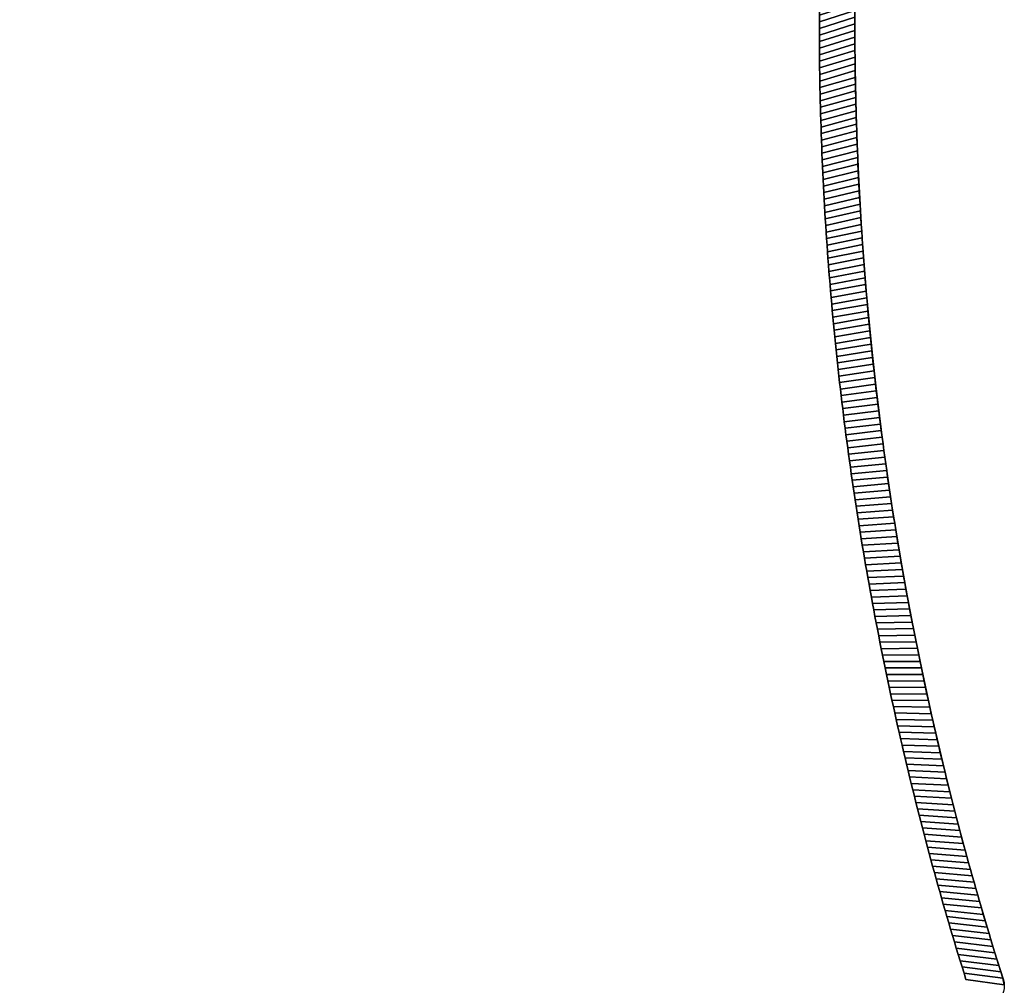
# Model space of a CAD drawing. Extents: x -14.9 to 10.6, y -11.3 to 8.7.
# Tile 10 of 13: x 4 to 10.6, y -7.7 to -1.2. Entities that reach past the tile are written whole.
import ezdxf

# ---------------------------------------------------------------- set-up
doc = ezdxf.new("R2010")
doc.units = 0
doc.header["$MEASUREMENT"] = 0
doc.layers.get('0').update_dxf_attribs({"linetype": 'CONTINUOUS'})

msp = doc.modelspace()

# ---------------------------------------------------------------- linework, layer by layer
at = {"elevation": -7.7762}
msp.add_lwpolyline([(10.5531, -7.7074), (9.4926, -11.1843, -0.326191), (9.3799, -11.2666), (8.7916, -11.2666), (-14.6762, -11.2666, -0.376322), (-14.8817, -11.0321), (-14.8817, -11.0314), (-14.8817, 8.4989, -0.376322), (-14.6762, 8.7334), (8.7916, 8.7334), (9.3799, 8.7334, -0.32213), (9.492, 8.6528), (10.5531, 5.1743, -0.164351), (10.5529, 5.0985, 0.155264), (10.553, -7.6316, -0.162918)], format="xyb", close=True, dxfattribs=at)

# ---------------------------------------------------------------- meshes
mesh = msp.add_polymesh((2, 9))
for k, corner in enumerate([(9.3291, -1.4322, -8.0124), (9.3288, -1.3885, -8.0124), (9.3286, -1.3448, -8.0124), (9.3285, -1.3011, -8.0124), (9.3285, -1.2574, -8.0124), (9.3286, -1.2136, -8.0124), (9.3287, -1.1699, -8.0124), (9.329, -1.1262, -8.0124), (9.3293, -1.0825, -8.0124), (9.5649, -1.3595, -7.7762), (9.5647, -1.315, -7.7762), (9.5647, -1.2705, -7.7762), (9.5647, -1.226, -7.7762), (9.5649, -1.1815, -7.7762), (9.5651, -1.1371, -7.7762), (9.5654, -1.0926, -7.7762), (9.5658, -1.0481, -7.7762), (9.5663, -1.0036, -7.7762)]):
    mesh.set_mesh_vertex(divmod(k, 9), corner)
mesh = msp.add_polymesh((2, 9))
for k, corner in enumerate([(9.329, -1.1262, 6.73), (9.3287, -1.1699, 6.73), (9.3286, -1.2136, 6.73), (9.3285, -1.2574, 6.73), (9.3285, -1.3011, 6.73), (9.3286, -1.3448, 6.73), (9.3288, -1.3885, 6.73), (9.3291, -1.4322, 6.73), (9.3295, -1.476, 6.73), (9.5658, -1.0481, 6.4938), (9.5654, -1.0926, 6.4938), (9.5651, -1.1371, 6.4938), (9.5649, -1.1815, 6.4938), (9.5647, -1.226, 6.4938), (9.5647, -1.2705, 6.4938), (9.5647, -1.315, 6.4938), (9.5649, -1.3595, 6.4938), (9.5651, -1.404, 6.4938)]):
    mesh.set_mesh_vertex(divmod(k, 9), corner)
mesh = msp.add_polymesh((2, 9))
for k, corner in enumerate([(9.3348, -1.782, -8.0124), (9.3337, -1.7382, -8.0124), (9.3328, -1.6945, -8.0124), (9.332, -1.6508, -8.0124), (9.3312, -1.6071, -8.0124), (9.3306, -1.5634, -8.0124), (9.33, -1.5197, -8.0124), (9.3295, -1.476, -8.0124), (9.3291, -1.4322, -8.0124), (9.5695, -1.7154, -7.7762), (9.5686, -1.6709, -7.7762), (9.5678, -1.6264, -7.7762), (9.5671, -1.5819, -7.7762), (9.5664, -1.5375, -7.7762), (9.5659, -1.493, -7.7762), (9.5655, -1.4485, -7.7762), (9.5651, -1.404, -7.7762), (9.5649, -1.3595, -7.7762)]):
    mesh.set_mesh_vertex(divmod(k, 9), corner)
mesh = msp.add_polymesh((2, 9))
for k, corner in enumerate([(9.3295, -1.476, 6.73), (9.33, -1.5197, 6.73), (9.3306, -1.5634, 6.73), (9.3312, -1.6071, 6.73), (9.332, -1.6508, 6.73), (9.3328, -1.6945, 6.73), (9.3337, -1.7382, 6.73), (9.3348, -1.782, 6.73), (9.3359, -1.8257, 6.73), (9.5651, -1.404, 6.4938), (9.5655, -1.4485, 6.4938), (9.5659, -1.493, 6.4938), (9.5664, -1.5375, 6.4938), (9.5671, -1.5819, 6.4938), (9.5678, -1.6264, 6.4938), (9.5686, -1.6709, 6.4938), (9.5695, -1.7154, 6.4938), (9.5705, -1.7599, 6.4938)]):
    mesh.set_mesh_vertex(divmod(k, 9), corner)
mesh = msp.add_polymesh((2, 9))
for k, corner in enumerate([(9.3461, -2.1315, -8.0124), (9.3444, -2.0878, -8.0124), (9.3427, -2.0442, -8.0124), (9.3412, -2.0005, -8.0124), (9.3397, -1.9568, -8.0124), (9.3383, -1.9131, -8.0124), (9.3371, -1.8694, -8.0124), (9.3359, -1.8257, -8.0124), (9.3348, -1.782, -8.0124), (9.5801, -2.0712, -7.7762), (9.5785, -2.0267, -7.7762), (9.5769, -1.9822, -7.7762), (9.5754, -1.9378, -7.7762), (9.5741, -1.8933, -7.7762), (9.5728, -1.8488, -7.7762), (9.5716, -1.8043, -7.7762), (9.5705, -1.7599, -7.7762), (9.5695, -1.7154, -7.7762)]):
    mesh.set_mesh_vertex(divmod(k, 9), corner)
mesh = msp.add_polymesh((2, 9))
for k, corner in enumerate([(9.3359, -1.8257, 6.73), (9.3371, -1.8694, 6.73), (9.3383, -1.9131, 6.73), (9.3397, -1.9568, 6.73), (9.3412, -2.0005, 6.73), (9.3427, -2.0442, 6.73), (9.3444, -2.0878, 6.73), (9.3461, -2.1315, 6.73), (9.348, -2.1752, 6.73), (9.5705, -1.7599, 6.4938), (9.5716, -1.8043, 6.4938), (9.5728, -1.8488, 6.4938), (9.5741, -1.8933, 6.4938), (9.5754, -1.9378, 6.4938), (9.5769, -1.9822, 6.4938), (9.5785, -2.0267, 6.4938), (9.5801, -2.0712, 6.4938), (9.5819, -2.1156, 6.4938)]):
    mesh.set_mesh_vertex(divmod(k, 9), corner)
mesh = msp.add_polymesh((2, 9))
for k, corner in enumerate([(9.3633, -2.4809, -8.0124), (9.3608, -2.4372, -8.0124), (9.3584, -2.3936, -8.0124), (9.3562, -2.3499, -8.0124), (9.354, -2.3062, -8.0124), (9.3519, -2.2626, -8.0124), (9.3499, -2.2189, -8.0124), (9.348, -2.1752, -8.0124), (9.3461, -2.1315, -8.0124), (9.5968, -2.4267, -7.7762), (9.5944, -2.3823, -7.7762), (9.5921, -2.3378, -7.7762), (9.5898, -2.2934, -7.7762), (9.5877, -2.2489, -7.7762), (9.5857, -2.2045, -7.7762), (9.5837, -2.1601, -7.7762), (9.5819, -2.1156, -7.7762), (9.5801, -2.0712, -7.7762)]):
    mesh.set_mesh_vertex(divmod(k, 9), corner)
mesh = msp.add_polymesh((2, 9))
for k, corner in enumerate([(9.348, -2.1752, 6.73), (9.3499, -2.2189, 6.73), (9.3519, -2.2626, 6.73), (9.354, -2.3062, 6.73), (9.3562, -2.3499, 6.73), (9.3584, -2.3936, 6.73), (9.3608, -2.4372, 6.73), (9.3633, -2.4809, 6.73), (9.3658, -2.5245, 6.73), (9.5819, -2.1156, 6.4938), (9.5837, -2.1601, 6.4938), (9.5857, -2.2045, 6.4938), (9.5877, -2.2489, 6.4938), (9.5898, -2.2934, 6.4938), (9.5921, -2.3378, 6.4938), (9.5944, -2.3823, 6.4938), (9.5968, -2.4267, 6.4938), (9.5993, -2.4711, 6.4938)]):
    mesh.set_mesh_vertex(divmod(k, 9), corner)
mesh = msp.add_polymesh((2, 9))
for k, corner in enumerate([(9.3861, -2.8299, -8.0124), (9.383, -2.7863, -8.0124), (9.3799, -2.7427, -8.0124), (9.3769, -2.699, -8.0124), (9.374, -2.6554, -8.0124), (9.3712, -2.6118, -8.0124), (9.3684, -2.5681, -8.0124), (9.3658, -2.5245, -8.0124), (9.3633, -2.4809, -8.0124), (9.6195, -2.7819, -7.7762), (9.6163, -2.7375, -7.7762), (9.6132, -2.6931, -7.7762), (9.6103, -2.6487, -7.7762), (9.6074, -2.6043, -7.7762), (9.6046, -2.5599, -7.7762), (9.6019, -2.5155, -7.7762), (9.5993, -2.4711, -7.7762), (9.5968, -2.4267, -7.7762)]):
    mesh.set_mesh_vertex(divmod(k, 9), corner)
mesh = msp.add_polymesh((2, 9))
for k, corner in enumerate([(9.3658, -2.5245, 6.73), (9.3684, -2.5681, 6.73), (9.3712, -2.6118, 6.73), (9.374, -2.6554, 6.73), (9.3769, -2.699, 6.73), (9.3799, -2.7427, 6.73), (9.383, -2.7863, 6.73), (9.3861, -2.8299, 6.73), (9.3894, -2.8735, 6.73), (9.5993, -2.4711, 6.4938), (9.6019, -2.5155, 6.4938), (9.6046, -2.5599, 6.4938), (9.6074, -2.6043, 6.4938), (9.6103, -2.6487, 6.4938), (9.6132, -2.6931, 6.4938), (9.6163, -2.7375, 6.4938), (9.6195, -2.7819, 6.4938), (9.6227, -2.8262, 6.4938)]):
    mesh.set_mesh_vertex(divmod(k, 9), corner)
mesh = msp.add_polymesh((2, 9))
for k, corner in enumerate([(9.4148, -3.1784, -8.0124), (9.4109, -3.1349, -8.0124), (9.4071, -3.0913, -8.0124), (9.4034, -3.0478, -8.0124), (9.3997, -3.0042, -8.0124), (9.3962, -2.9606, -8.0124), (9.3928, -2.9171, -8.0124), (9.3894, -2.8735, -8.0124), (9.3861, -2.8299, -8.0124), (9.6482, -3.1366, -7.7762), (9.6443, -3.0923, -7.7762), (9.6404, -3.048, -7.7762), (9.6367, -3.0037, -7.7762), (9.6331, -2.9593, -7.7762), (9.6295, -2.915, -7.7762), (9.6261, -2.8706, -7.7762), (9.6227, -2.8262, -7.7762), (9.6195, -2.7819, -7.7762)]):
    mesh.set_mesh_vertex(divmod(k, 9), corner)
mesh = msp.add_polymesh((2, 9))
for k, corner in enumerate([(9.3894, -2.8735, 6.73), (9.3928, -2.9171, 6.73), (9.3962, -2.9606, 6.73), (9.3997, -3.0042, 6.73), (9.4034, -3.0478, 6.73), (9.4071, -3.0913, 6.73), (9.4109, -3.1349, 6.73), (9.4148, -3.1784, 6.73), (9.4188, -3.222, 6.73), (9.6227, -2.8262, 6.4938), (9.6261, -2.8706, 6.4938), (9.6295, -2.915, 6.4938), (9.6331, -2.9593, 6.4938), (9.6367, -3.0037, 6.4938), (9.6404, -3.048, 6.4938), (9.6443, -3.0923, 6.4938), (9.6482, -3.1366, 6.4938), (9.6522, -3.1809, 6.4938)]):
    mesh.set_mesh_vertex(divmod(k, 9), corner)
mesh = msp.add_polymesh((2, 9))
for k, corner in enumerate([(9.4491, -3.5265, -8.0124), (9.4445, -3.483, -8.0124), (9.44, -3.4395, -8.0124), (9.4356, -3.3961, -8.0124), (9.4312, -3.3525, -8.0124), (9.427, -3.309, -8.0124), (9.4228, -3.2655, -8.0124), (9.4188, -3.222, -8.0124), (9.4148, -3.1784, -8.0124), (9.6829, -3.4909, -7.7762), (9.6782, -3.4466, -7.7762), (9.6736, -3.4024, -7.7762), (9.6692, -3.3581, -7.7762), (9.6648, -3.3138, -7.7762), (9.6605, -3.2695, -7.7762), (9.6563, -3.2252, -7.7762), (9.6522, -3.1809, -7.7762), (9.6482, -3.1366, -7.7762)]):
    mesh.set_mesh_vertex(divmod(k, 9), corner)
mesh = msp.add_polymesh((2, 9))
for k, corner in enumerate([(9.4188, -3.222, 6.73), (9.4228, -3.2655, 6.73), (9.427, -3.309, 6.73), (9.4312, -3.3525, 6.73), (9.4356, -3.3961, 6.73), (9.44, -3.4395, 6.73), (9.4445, -3.483, 6.73), (9.4491, -3.5265, 6.73), (9.4538, -3.57, 6.73), (9.6522, -3.1809, 6.4938), (9.6563, -3.2252, 6.4938), (9.6605, -3.2695, 6.4938), (9.6648, -3.3138, 6.4938), (9.6692, -3.3581, 6.4938), (9.6736, -3.4024, 6.4938), (9.6782, -3.4466, 6.4938), (9.6829, -3.4909, 6.4938), (9.6876, -3.5351, 6.4938)]):
    mesh.set_mesh_vertex(divmod(k, 9), corner)
mesh = msp.add_polymesh((2, 9))
for k, corner in enumerate([(9.4892, -3.874, -8.0124), (9.4839, -3.8306, -8.0124), (9.4787, -3.7872, -8.0124), (9.4735, -3.7437, -8.0124), (9.4685, -3.7003, -8.0124), (9.4635, -3.6569, -8.0124), (9.4586, -3.6134, -8.0124), (9.4538, -3.57, -8.0124), (9.4491, -3.5265, -8.0124), (9.7236, -3.8444, -7.7762), (9.7182, -3.8003, -7.7762), (9.7129, -3.7561, -7.7762), (9.7076, -3.7119, -7.7762), (9.7025, -3.6677, -7.7762), (9.6974, -3.6235, -7.7762), (9.6925, -3.5793, -7.7762), (9.6876, -3.5351, -7.7762), (9.6829, -3.4909, -7.7762)]):
    mesh.set_mesh_vertex(divmod(k, 9), corner)
mesh = msp.add_polymesh((2, 9))
for k, corner in enumerate([(9.4538, -3.57, 6.73), (9.4586, -3.6134, 6.73), (9.4635, -3.6569, 6.73), (9.4685, -3.7003, 6.73), (9.4735, -3.7437, 6.73), (9.4787, -3.7872, 6.73), (9.4839, -3.8306, 6.73), (9.4892, -3.874, 6.73), (9.4947, -3.9173, 6.73), (9.6876, -3.5351, 6.4938), (9.6925, -3.5793, 6.4938), (9.6974, -3.6235, 6.4938), (9.7025, -3.6677, 6.4938), (9.7076, -3.7119, 6.4938), (9.7129, -3.7561, 6.4938), (9.7182, -3.8003, 6.4938), (9.7236, -3.8444, 6.4938), (9.7291, -3.8886, 6.4938)]):
    mesh.set_mesh_vertex(divmod(k, 9), corner)
mesh = msp.add_polymesh((2, 9))
for k, corner in enumerate([(9.5351, -4.2207, -8.0124), (9.529, -4.1774, -8.0124), (9.5231, -4.1341, -8.0124), (9.5172, -4.0908, -8.0124), (9.5114, -4.0474, -8.0124), (9.5058, -4.0041, -8.0124), (9.5002, -3.9607, -8.0124), (9.4947, -3.9173, -8.0124), (9.4892, -3.874, -8.0124), (9.7703, -4.1973, -7.7762), (9.7641, -4.1532, -7.7762), (9.7581, -4.1091, -7.7762), (9.7521, -4.0651, -7.7762), (9.7462, -4.021, -7.7762), (9.7404, -3.9768, -7.7762), (9.7347, -3.9327, -7.7762), (9.7291, -3.8886, -7.7762), (9.7236, -3.8444, -7.7762)]):
    mesh.set_mesh_vertex(divmod(k, 9), corner)
mesh = msp.add_polymesh((2, 9))
for k, corner in enumerate([(9.4947, -3.9173, 6.73), (9.5002, -3.9607, 6.73), (9.5058, -4.0041, 6.73), (9.5114, -4.0474, 6.73), (9.5172, -4.0908, 6.73), (9.5231, -4.1341, 6.73), (9.529, -4.1774, 6.73), (9.5351, -4.2207, 6.73), (9.5412, -4.264, 6.73), (9.7291, -3.8886, 6.4938), (9.7347, -3.9327, 6.4938), (9.7404, -3.9768, 6.4938), (9.7462, -4.021, 6.4938), (9.7521, -4.0651, 6.4938), (9.7581, -4.1091, 6.4938), (9.7641, -4.1532, 6.4938), (9.7703, -4.1973, 6.4938), (9.7766, -4.2413, 6.4938)]):
    mesh.set_mesh_vertex(divmod(k, 9), corner)
mesh = msp.add_polymesh((2, 9))
for k, corner in enumerate([(9.5866, -4.5666, -8.0124), (9.5798, -4.5234, -8.0124), (9.5732, -4.4802, -8.0124), (9.5666, -4.437, -8.0124), (9.5601, -4.3938, -8.0124), (9.5537, -4.3505, -8.0124), (9.5474, -4.3073, -8.0124), (9.5412, -4.264, -8.0124), (9.5351, -4.2207, -8.0124), (9.823, -4.5493, -7.7762), (9.8161, -4.5053, -7.7762), (9.8092, -4.4614, -7.7762), (9.8025, -4.4174, -7.7762), (9.7959, -4.3734, -7.7762), (9.7894, -4.3294, -7.7762), (9.7829, -4.2854, -7.7762), (9.7766, -4.2413, -7.7762), (9.7703, -4.1973, -7.7762)]):
    mesh.set_mesh_vertex(divmod(k, 9), corner)
mesh = msp.add_polymesh((2, 9))
for k, corner in enumerate([(9.5412, -4.264, 6.73), (9.5474, -4.3073, 6.73), (9.5537, -4.3505, 6.73), (9.5601, -4.3938, 6.73), (9.5666, -4.437, 6.73), (9.5732, -4.4802, 6.73), (9.5798, -4.5234, 6.73), (9.5866, -4.5666, 6.73), (9.5934, -4.6098, 6.73), (9.7766, -4.2413, 6.4938), (9.7829, -4.2854, 6.4938), (9.7894, -4.3294, 6.4938), (9.7959, -4.3734, 6.4938), (9.8025, -4.4174, 6.4938), (9.8092, -4.4614, 6.4938), (9.8161, -4.5053, 6.4938), (9.823, -4.5493, 6.4938), (9.83, -4.5932, 6.4938)]):
    mesh.set_mesh_vertex(divmod(k, 9), corner)
mesh = msp.add_polymesh((2, 9))
for k, corner in enumerate([(9.6438, -4.9117, -8.0124), (9.6364, -4.8686, -8.0124), (9.629, -4.8255, -8.0124), (9.6217, -4.7824, -8.0124), (9.6145, -4.7393, -8.0124), (9.6074, -4.6961, -8.0124), (9.6004, -4.653, -8.0124), (9.5934, -4.6098, -8.0124), (9.5866, -4.5666, -8.0124), (9.8816, -4.9003, -7.7762), (9.874, -4.8565, -7.7762), (9.8664, -4.8127, -7.7762), (9.8589, -4.7688, -7.7762), (9.8516, -4.7249, -7.7762), (9.8443, -4.681, -7.7762), (9.8371, -4.6371, -7.7762), (9.83, -4.5932, -7.7762), (9.823, -4.5493, -7.7762)]):
    mesh.set_mesh_vertex(divmod(k, 9), corner)
mesh = msp.add_polymesh((2, 9))
for k, corner in enumerate([(9.5934, -4.6098, 6.73), (9.6004, -4.653, 6.73), (9.6074, -4.6961, 6.73), (9.6145, -4.7393, 6.73), (9.6217, -4.7824, 6.73), (9.629, -4.8255, 6.73), (9.6364, -4.8686, 6.73), (9.6438, -4.9117, 6.73), (9.6514, -4.9547, 6.73), (9.83, -4.5932, 6.4938), (9.8371, -4.6371, 6.4938), (9.8443, -4.681, 6.4938), (9.8516, -4.7249, 6.4938), (9.8589, -4.7688, 6.4938), (9.8664, -4.8127, 6.4938), (9.874, -4.8565, 6.4938), (9.8816, -4.9003, 6.4938), (9.8894, -4.9441, 6.4938)]):
    mesh.set_mesh_vertex(divmod(k, 9), corner)
mesh = msp.add_polymesh((2, 9))
for k, corner in enumerate([(9.7067, -5.2557, -8.0124), (9.6985, -5.2128, -8.0124), (9.6905, -5.1698, -8.0124), (9.6825, -5.1268, -8.0124), (9.6746, -5.0838, -8.0124), (9.6667, -5.0408, -8.0124), (9.659, -4.9978, -8.0124), (9.6514, -4.9547, -8.0124), (9.6438, -4.9117, -8.0124), (9.9462, -5.2503, -7.7762), (9.9378, -5.2066, -7.7762), (9.9295, -5.1629, -7.7762), (9.9213, -5.1192, -7.7762), (9.9132, -5.0755, -7.7762), (9.9051, -5.0317, -7.7762), (9.8972, -4.9879, -7.7762), (9.8894, -4.9441, -7.7762), (9.8816, -4.9003, -7.7762)]):
    mesh.set_mesh_vertex(divmod(k, 9), corner)
mesh = msp.add_polymesh((2, 9))
for k, corner in enumerate([(9.6514, -4.9547, 6.73), (9.659, -4.9978, 6.73), (9.6667, -5.0408, 6.73), (9.6746, -5.0838, 6.73), (9.6825, -5.1268, 6.73), (9.6905, -5.1698, 6.73), (9.6985, -5.2128, 6.73), (9.7067, -5.2557, 6.73), (9.715, -5.2987, 6.73), (9.8894, -4.9441, 6.4938), (9.8972, -4.9879, 6.4938), (9.9051, -5.0317, 6.4938), (9.9132, -5.0755, 6.4938), (9.9213, -5.1192, 6.4938), (9.9295, -5.1629, 6.4938), (9.9378, -5.2066, 6.4938), (9.9462, -5.2503, 6.4938), (9.9547, -5.294, 6.4938)]):
    mesh.set_mesh_vertex(divmod(k, 9), corner)
mesh = msp.add_polymesh((2, 9))
for k, corner in enumerate([(9.7753, -5.5987, -8.0124), (9.7664, -5.5559, -8.0124), (9.7576, -5.5131, -8.0124), (9.7489, -5.4702, -8.0124), (9.7403, -5.4274, -8.0124), (9.7318, -5.3845, -8.0124), (9.7233, -5.3416, -8.0124), (9.715, -5.2987, -8.0124), (9.7067, -5.2557, -8.0124), (10.0167, -5.5992, -7.7762), (10.0076, -5.5557, -7.7762), (9.9985, -5.5121, -7.7762), (9.9896, -5.4685, -7.7762), (9.9807, -5.4249, -7.7762), (9.9719, -5.3813, -7.7762), (9.9633, -5.3377, -7.7762), (9.9547, -5.294, -7.7762), (9.9462, -5.2503, -7.7762)]):
    mesh.set_mesh_vertex(divmod(k, 9), corner)
mesh = msp.add_polymesh((2, 9))
for k, corner in enumerate([(9.715, -5.2987, 6.73), (9.7233, -5.3416, 6.73), (9.7318, -5.3845, 6.73), (9.7403, -5.4274, 6.73), (9.7489, -5.4702, 6.73), (9.7576, -5.5131, 6.73), (9.7664, -5.5559, 6.73), (9.7753, -5.5987, 6.73), (9.7842, -5.6415, 6.73), (9.9547, -5.294, 6.4938), (9.9633, -5.3377, 6.4938), (9.9719, -5.3813, 6.4938), (9.9807, -5.4249, 6.4938), (9.9896, -5.4685, 6.4938), (9.9985, -5.5121, 6.4938), (10.0076, -5.5557, 6.4938), (10.0167, -5.5992, 6.4938), (10.0259, -5.6427, 6.4938)]):
    mesh.set_mesh_vertex(divmod(k, 9), corner)
mesh = msp.add_polymesh((2, 9))
for k, corner in enumerate([(9.8495, -5.9405, -8.0124), (9.8399, -5.8978, -8.0124), (9.8304, -5.8552, -8.0124), (9.821, -5.8125, -8.0124), (9.8117, -5.7698, -8.0124), (9.8024, -5.727, -8.0124), (9.7933, -5.6843, -8.0124), (9.7842, -5.6415, -8.0124), (9.7753, -5.5987, -8.0124), (10.0931, -5.9468, -7.7762), (10.0832, -5.9034, -7.7762), (10.0735, -5.86, -7.7762), (10.0638, -5.8166, -7.7762), (10.0542, -5.7732, -7.7762), (10.0447, -5.7297, -7.7762), (10.0353, -5.6862, -7.7762), (10.0259, -5.6427, -7.7762), (10.0167, -5.5992, -7.7762)]):
    mesh.set_mesh_vertex(divmod(k, 9), corner)
mesh = msp.add_polymesh((2, 9))
for k, corner in enumerate([(9.7842, -5.6415, 6.73), (9.7933, -5.6843, 6.73), (9.8024, -5.727, 6.73), (9.8117, -5.7698, 6.73), (9.821, -5.8125, 6.73), (9.8304, -5.8552, 6.73), (9.8399, -5.8978, 6.73), (9.8495, -5.9405, 6.73), (9.8591, -5.9831, 6.73), (10.0259, -5.6427, 6.4938), (10.0353, -5.6862, 6.4938), (10.0447, -5.7297, 6.4938), (10.0542, -5.7732, 6.4938), (10.0638, -5.8166, 6.4938), (10.0735, -5.86, 6.4938), (10.0832, -5.9034, 6.4938), (10.0931, -5.9468, 6.4938), (10.1031, -5.9902, 6.4938)]):
    mesh.set_mesh_vertex(divmod(k, 9), corner)
mesh = msp.add_polymesh((2, 9))
for k, corner in enumerate([(9.9293, -6.281, -8.0124), (9.919, -6.2385, -8.0124), (9.9088, -6.196, -8.0124), (9.8987, -6.1535, -8.0124), (9.8887, -6.1109, -8.0124), (9.8787, -6.0683, -8.0124), (9.8689, -6.0257, -8.0124), (9.8591, -5.9831, -8.0124), (9.8495, -5.9405, -8.0124), (10.1754, -6.2931, -7.7762), (10.1648, -6.2499, -7.7762), (10.1543, -6.2067, -7.7762), (10.1439, -6.1634, -7.7762), (10.1335, -6.1201, -7.7762), (10.1233, -6.0768, -7.7762), (10.1131, -6.0335, -7.7762), (10.1031, -5.9902, -7.7762), (10.0931, -5.9468, -7.7762)]):
    mesh.set_mesh_vertex(divmod(k, 9), corner)
mesh = msp.add_polymesh((2, 9))
for k, corner in enumerate([(9.8591, -5.9831, 6.73), (9.8689, -6.0257, 6.73), (9.8787, -6.0683, 6.73), (9.8887, -6.1109, 6.73), (9.8987, -6.1535, 6.73), (9.9088, -6.196, 6.73), (9.919, -6.2385, 6.73), (9.9293, -6.281, 6.73), (9.9397, -6.3235, 6.73), (10.1031, -5.9902, 6.4938), (10.1131, -6.0335, 6.4938), (10.1233, -6.0768, 6.4938), (10.1335, -6.1201, 6.4938), (10.1439, -6.1634, 6.4938), (10.1543, -6.2067, 6.4938), (10.1648, -6.2499, 6.4938), (10.1754, -6.2931, 6.4938), (10.1861, -6.3363, 6.4938)]):
    mesh.set_mesh_vertex(divmod(k, 9), corner)
mesh = msp.add_polymesh((2, 9))
for k, corner in enumerate([(10.0147, -6.6202, -8.0124), (10.0037, -6.5779, -8.0124), (9.9928, -6.5355, -8.0124), (9.982, -6.4932, -8.0124), (9.9713, -6.4508, -8.0124), (9.9607, -6.4084, -8.0124), (9.9501, -6.3659, -8.0124), (9.9397, -6.3235, -8.0124), (9.9293, -6.281, -8.0124), (10.2636, -6.6379, -7.7762), (10.2522, -6.5949, -7.7762), (10.241, -6.5519, -7.7762), (10.2298, -6.5088, -7.7762), (10.2188, -6.4657, -7.7762), (10.2078, -6.4226, -7.7762), (10.1969, -6.3794, -7.7762), (10.1861, -6.3363, -7.7762), (10.1754, -6.2931, -7.7762)]):
    mesh.set_mesh_vertex(divmod(k, 9), corner)
mesh = msp.add_polymesh((2, 9))
for k, corner in enumerate([(9.9397, -6.3235, 6.73), (9.9501, -6.3659, 6.73), (9.9607, -6.4084, 6.73), (9.9713, -6.4508, 6.73), (9.982, -6.4932, 6.73), (9.9928, -6.5355, 6.73), (10.0037, -6.5779, 6.73), (10.0147, -6.6202, 6.73), (10.0258, -6.6625, 6.73), (10.1861, -6.3363, 6.4938), (10.1969, -6.3794, 6.4938), (10.2078, -6.4226, 6.4938), (10.2188, -6.4657, 6.4938), (10.2298, -6.5088, 6.4938), (10.241, -6.5519, 6.4938), (10.2522, -6.5949, 6.4938), (10.2636, -6.6379, 6.4938), (10.275, -6.6809, 6.4938)]):
    mesh.set_mesh_vertex(divmod(k, 9), corner)
mesh = msp.add_polymesh((2, 9))
for k, corner in enumerate([(10.1057, -6.9579, -8.0124), (10.094, -6.9158, -8.0124), (10.0824, -6.8736, -8.0124), (10.0709, -6.8314, -8.0124), (10.0595, -6.7892, -8.0124), (10.0482, -6.747, -8.0124), (10.0369, -6.7048, -8.0124), (10.0258, -6.6625, -8.0124), (10.0147, -6.6202, -8.0124), (10.3576, -6.9812, -7.7762), (10.3455, -6.9384, -7.7762), (10.3335, -6.8955, -7.7762), (10.3216, -6.8527, -7.7762), (10.3098, -6.8098, -7.7762), (10.2981, -6.7668, -7.7762), (10.2865, -6.7239, -7.7762), (10.275, -6.6809, -7.7762), (10.2636, -6.6379, -7.7762)]):
    mesh.set_mesh_vertex(divmod(k, 9), corner)
mesh = msp.add_polymesh((2, 9))
for k, corner in enumerate([(10.0258, -6.6625, 6.73), (10.0369, -6.7048, 6.73), (10.0482, -6.747, 6.73), (10.0595, -6.7892, 6.73), (10.0709, -6.8314, 6.73), (10.0824, -6.8736, 6.73), (10.094, -6.9158, 6.73), (10.1057, -6.9579, 6.73), (10.1175, -7, 6.73), (10.275, -6.6809, 6.4938), (10.2865, -6.7239, 6.4938), (10.2981, -6.7668, 6.4938), (10.3098, -6.8098, 6.4938), (10.3216, -6.8527, 6.4938), (10.3335, -6.8955, 6.4938), (10.3455, -6.9384, 6.4938), (10.3576, -6.9812, 6.4938), (10.3697, -7.024, 6.4938)]):
    mesh.set_mesh_vertex(divmod(k, 9), corner)
mesh = msp.add_polymesh((2, 9))
for k, corner in enumerate([(10.2022, -7.2941, -8.0124), (10.1899, -7.2521, -8.0124), (10.1776, -7.2102, -8.0124), (10.1654, -7.1682, -8.0124), (10.1533, -7.1262, -8.0124), (10.1413, -7.0841, -8.0124), (10.1293, -7.0421, -8.0124), (10.1175, -7, -8.0124), (10.1057, -6.9579, -8.0124), (10.4574, -7.3228, -7.7762), (10.4446, -7.2802, -7.7762), (10.4319, -7.2376, -7.7762), (10.4193, -7.1949, -7.7762), (10.4067, -7.1522, -7.7762), (10.3943, -7.1095, -7.7762), (10.382, -7.0668, -7.7762), (10.3697, -7.024, -7.7762), (10.3576, -6.9812, -7.7762)]):
    mesh.set_mesh_vertex(divmod(k, 9), corner)
mesh = msp.add_polymesh((2, 9))
for k, corner in enumerate([(10.1175, -7, 6.73), (10.1293, -7.0421, 6.73), (10.1413, -7.0841, 6.73), (10.1533, -7.1262, 6.73), (10.1654, -7.1682, 6.73), (10.1776, -7.2102, 6.73), (10.1899, -7.2521, 6.73), (10.2022, -7.2941, 6.73), (10.2147, -7.336, 6.73), (10.3697, -7.024, 6.4938), (10.382, -7.0668, 6.4938), (10.3943, -7.1095, 6.4938), (10.4067, -7.1522, 6.4938), (10.4193, -7.1949, 6.4938), (10.4319, -7.2376, 6.4938), (10.4446, -7.2802, 6.4938), (10.4574, -7.3228, 6.4938), (10.4702, -7.3654, 6.4938)]):
    mesh.set_mesh_vertex(divmod(k, 9), corner)
mesh = msp.add_polymesh((2, 9))
for k, corner in enumerate([(10.3043, -7.6286, -8.0124), (10.2913, -7.5869, -8.0124), (10.2783, -7.5451, -8.0124), (10.2654, -7.5033, -8.0124), (10.2526, -7.4615, -8.0124), (10.2399, -7.4197, -8.0124), (10.2272, -7.3778, -8.0124), (10.2147, -7.336, -8.0124), (10.2022, -7.2941, -8.0124), (10.5591, -7.6636, -7.7762), (10.5494, -7.6204, -7.7762), (10.536, -7.5779, -7.7762), (10.5227, -7.5355, -7.7762), (10.5094, -7.493, -7.7762), (10.4963, -7.4505, -7.7762), (10.4832, -7.408, -7.7762), (10.4702, -7.3654, -7.7762), (10.4574, -7.3228, -7.7762)]):
    mesh.set_mesh_vertex(divmod(k, 9), corner)
mesh = msp.add_polymesh((2, 8))
for k, corner in enumerate([(10.2147, -7.336, 6.73), (10.2272, -7.3778, 6.73), (10.2399, -7.4197, 6.73), (10.2526, -7.4615, 6.73), (10.2654, -7.5033, 6.73), (10.2783, -7.5451, 6.73), (10.2913, -7.5869, 6.73), (10.3043, -7.6286, 6.73), (10.4702, -7.3654, 6.4938), (10.4832, -7.408, 6.4938), (10.4963, -7.4505, 6.4938), (10.5094, -7.493, 6.4938), (10.5227, -7.5355, 6.4938), (10.536, -7.5779, 6.4938), (10.5494, -7.6204, 6.4938), (10.5591, -7.6636, 6.4938)]):
    mesh.set_mesh_vertex(divmod(k, 8), corner)

doc.saveas('drawing.dxf')
